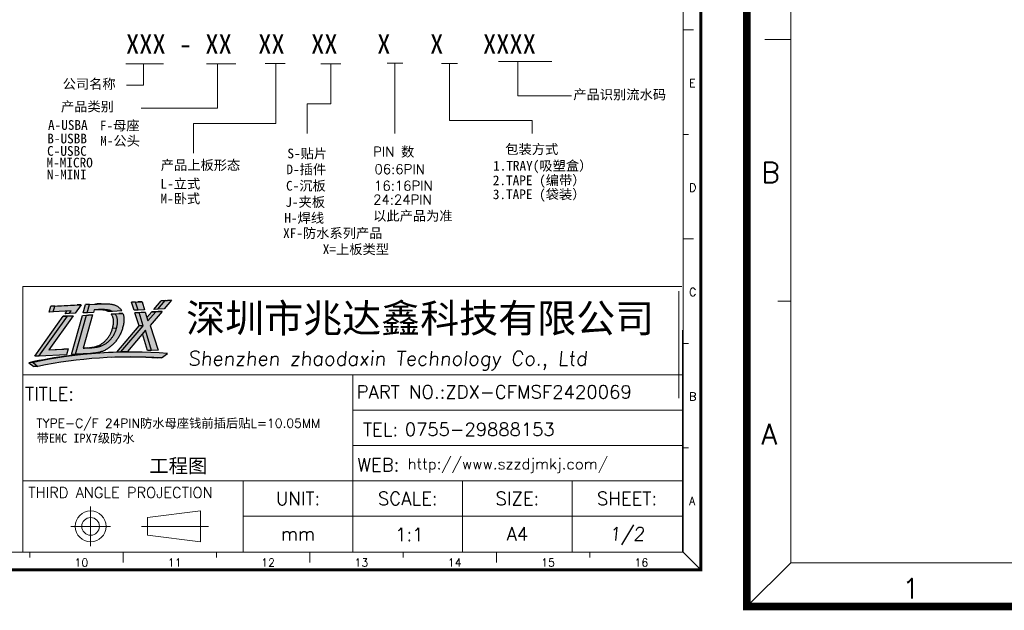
# Model space of a CAD drawing. Header units: millimetres. Extents: x 1290 to 1596, y 426 to 892.
# Tile 12 of 41: x 1338 to 1394, y 426 to 459. Entities that reach past the tile are written whole.
import ezdxf
from ezdxf.enums import TextEntityAlignment as Align

# ---------------------------------------------------------------- set-up
doc = ezdxf.new("R2010")
doc.units = ezdxf.units.MM
doc.linetypes.add('ACAD_ISO02W100', pattern=[15, 12, -3])
doc.linetypes.add('CENTER', pattern=[50.8, 31.75, -6.35, 6.35, -6.35])
doc.layers.get('0').update_dxf_attribs({"lineweight": 20})
for name, color, linetype, lineweight in [('DIM', 3, 'Continuous', 18), ('NOTE', 4, 'Continuous', 20), ('中心', 6, 'CENTER', 9), ('图框', 250, 'Continuous', 13), ('文字', 3, 'Continuous', 15), ('标注', 3, 'Continuous', 15)]:
    doc.layers.add(name, color=color, linetype=linetype, lineweight=lineweight)
doc.styles.add('ROMANS', font='romans.shx')
doc.styles.get("Standard").update_dxf_attribs({"font": 'romans.shx'})
doc.styles.add('宋体', font='txt')

# ---------------------------------------------------------------- blocks, each defined once
blk = doc.blocks.new('A$C7C550A9B')
at = {"layer": '图框', "color": 7}
for p, q in [((3.697, 206.903), (3.697, 3.697)), ((293.903, 3.697), (293.903, 195.803)), ((293.903, 105.3), (295.903, 105.3)), ((293.903, 84.979), (294.903, 84.979)), ((293.903, 64.659), (295.903, 64.659)), ((3.697, 44.338), (1.697, 44.338)), ((293.903, 44.338), (294.903, 44.338)), ((293.903, 3.697), (293.903, 38.697)), ((3.697, 24.018), (2.697, 24.018)), ((293.903, 24.018), (294.903, 24.018)), ((3.697, 3.697), (0.3, 0.3)), ((3.697, 3.697), (293.903, 3.697)), ((166.938, 3.697), (166.938, 2.697)), ((185.076, 3.697), (185.076, 1.697)), ((198.55, 3.697), (293.903, 3.697)), ((203.213, 3.697), (203.213, 2.697)), ((221.351, 3.697), (221.351, 1.697)), ((239.489, 3.697), (239.489, 2.697)), ((257.627, 3.697), (257.627, 1.697)), ((275.765, 3.697), (275.765, 2.697)), ((293.903, 3.697), (297.3, 0.3))]:
    blk.add_line(p, q, dxfattribs=at)
at = {"layer": '图框', "color": 7, "const_width": 0.6}
blk.add_lwpolyline([(297.3, 210.3), (0.3, 210.3), (0.3, 0.3), (297.3, 0.3)], close=True, dxfattribs=at)
at = {"layer": '图框', "color": 7, "style": 'ROMANS'}
for s, height, p in [('E', 1.59, (295.016, 94.166)), ('D', 1.59, (295.016, 73.846)), ('C', 1.59, (295.016, 53.525)), ('B', 1.59, (1.413, 33.205)), ('B', 1.59, (295.016, 33.205)), ('A', 1.59, (1.413, 12.884)), ('A', 1.59, (295.016, 12.884)), ('1', 1.552, (12.362, 0.914)), ('10', 1.5525, (175.603, 0.914)), ('11', 1.5525, (193.741, 0.914)), ('12', 1.5525, (211.878, 0.914)), ('13', 1.5525, (230.016, 0.914)), ('14', 1.5525, (248.154, 0.914)), ('15', 1.5525, (266.292, 0.914)), ('16', 1.5525, (284.43, 0.914))]:
    blk.add_text(s, height=height, dxfattribs=at).set_placement(p)

msp = doc.modelspace()

# ---------------------------------------------------------------- hatches: boundary and pattern name
h = msp.add_hatch(color=7)
h.dxf.hatch_style = 1
h.set_gradient(color1=(255, 0, 0), color2=(255, 20, 20), centered=1, one_color=1, tint=0.54, name='INVCYLINDER')
edge = h.paths.add_edge_path()
edge.add_spline(control_points=[(1343.791, 441.849), (1343.801, 441.888), (1343.822, 441.965), (1343.844, 442.079), (1343.857, 442.188), (1343.864, 442.294), (1343.862, 442.395), (1343.853, 442.493), (1343.835, 442.586), (1343.818, 442.645), (1343.809, 442.674)], knot_values=[0.46115, 0.46115, 0.46115, 0.46115, 0.539391, 0.61409, 0.68477, 0.752596, 0.817886, 0.880356, 0.941203, 1, 1, 1, 1], degree=3, periodic=0)
edge.add_line((1343.809, 442.674), (1343.365, 442.652))
edge.add_spline(control_points=[(1343.365, 442.652), (1343.375, 442.639), (1343.398, 442.607), (1343.429, 442.553), (1343.457, 442.489), (1343.479, 442.42), (1343.494, 442.347), (1343.503, 442.271), (1343.504, 442.19), (1343.499, 442.106), (1343.488, 442.017), (1343.471, 441.925), (1343.454, 441.863), (1343.445, 441.832)], knot_values=[0, 0, 0, 0, 0.041385, 0.096645, 0.153949, 0.212996, 0.27347, 0.336506, 0.402168, 0.470928, 0.54362, 0.620232, 0.701101, 0.701101, 0.701101, 0.701101], degree=3, periodic=0)
edge.add_spline(control_points=[(1343.445, 441.832), (1343.436, 441.801), (1343.418, 441.741), (1343.386, 441.652), (1343.349, 441.567), (1343.308, 441.486), (1343.264, 441.408), (1343.215, 441.333), (1343.162, 441.262), (1343.105, 441.194), (1343.045, 441.131), (1342.983, 441.071), (1342.918, 441.017), (1342.85, 440.968), (1342.781, 440.923), (1342.709, 440.883), (1342.634, 440.848), (1342.583, 440.828), (1342.557, 440.818)], knot_values=[0, 0, 0, 0, 0.06758, 0.133861, 0.199516, 0.26354, 0.327553, 0.390671, 0.454151, 0.517171, 0.579937, 0.641251, 0.701941, 0.76194, 0.82134, 0.880861, 0.940047, 1, 1, 1, 1], degree=3, periodic=0)
edge.add_spline(control_points=[(1342.557, 440.818), (1342.537, 440.812), (1342.494, 440.797), (1342.423, 440.781), (1342.342, 440.765), (1342.251, 440.751), (1342.151, 440.738), (1342.041, 440.728), (1341.921, 440.719), (1341.837, 440.714), (1341.794, 440.712)], knot_values=[0, 0, 0, 0, 0.082254, 0.176884, 0.282796, 0.401567, 0.531996, 0.675482, 0.831473, 1, 1, 1, 1], degree=3, periodic=0)
edge.add_line((1341.794, 440.712), (1341.559, 440.7))
edge.add_line((1341.559, 440.7), (1342.091, 442.588))
edge.add_line((1342.091, 442.588), (1341.746, 442.571))
edge.add_line((1341.746, 442.571), (1341.122, 440.357))
edge.add_line((1341.122, 440.357), (1341.979, 440.399))
edge.add_spline(control_points=[(1341.979, 440.399), (1342.021, 440.402), (1342.102, 440.406), (1342.221, 440.421), (1342.334, 440.438), (1342.442, 440.46), (1342.544, 440.488), (1342.641, 440.519), (1342.732, 440.555), (1342.817, 440.597), (1342.899, 440.643), (1342.979, 440.694), (1343.056, 440.75), (1343.132, 440.811), (1343.205, 440.877), (1343.276, 440.947), (1343.345, 441.023), (1343.412, 441.103), (1343.475, 441.187), (1343.534, 441.274), (1343.589, 441.363), (1343.638, 441.456), (1343.684, 441.55), (1343.724, 441.648), (1343.761, 441.747), (1343.781, 441.815), (1343.791, 441.849)], knot_values=[0, 0, 0, 0, 0.050642, 0.098963, 0.145465, 0.190012, 0.232787, 0.273833, 0.313343, 0.351484, 0.389228, 0.427104, 0.465418, 0.504278, 0.543613, 0.583699, 0.624471, 0.666179, 0.708142, 0.750014, 0.79155, 0.832908, 0.874318, 0.916079, 0.9579, 1, 1, 1, 1], degree=3, periodic=0)
edge = h.paths.add_edge_path(flags=17)
edge.add_spline(control_points=[(1342.557, 440.818), (1342.583, 440.828), (1342.634, 440.848), (1342.709, 440.883), (1342.781, 440.923), (1342.85, 440.968), (1342.918, 441.017), (1342.983, 441.071), (1343.045, 441.131), (1343.105, 441.194), (1343.162, 441.262), (1343.215, 441.333), (1343.264, 441.408), (1343.308, 441.486), (1343.349, 441.567), (1343.386, 441.652), (1343.418, 441.741), (1343.436, 441.801), (1343.445, 441.832)], knot_values=[0, 0, 0, 0, 0.059953, 0.119139, 0.17866, 0.23806, 0.298059, 0.358749, 0.420063, 0.482829, 0.545849, 0.609329, 0.672447, 0.73646, 0.800484, 0.866139, 0.93242, 1, 1, 1, 1], degree=3, periodic=0)
edge.add_line((1343.445, 441.832), (1343.217, 441.823))
edge.add_spline(control_points=[(1343.217, 441.823), (1343.208, 441.792), (1343.19, 441.732), (1343.158, 441.643), (1343.121, 441.559), (1343.08, 441.477), (1343.035, 441.399), (1342.987, 441.324), (1342.934, 441.253), (1342.877, 441.185), (1342.817, 441.122), (1342.755, 441.063), (1342.69, 441.009), (1342.622, 440.96), (1342.553, 440.914), (1342.481, 440.875), (1342.406, 440.839), (1342.355, 440.82), (1342.329, 440.81)], knot_values=[0, 0, 0, 0, 0.06758, 0.133861, 0.199516, 0.26354, 0.327553, 0.390671, 0.454151, 0.517171, 0.579937, 0.641251, 0.701941, 0.76194, 0.82134, 0.880861, 0.940047, 1, 1, 1, 1], degree=3, periodic=0)
edge.add_line((1342.329, 440.81), (1342.557, 440.818))
edge = h.paths.add_edge_path(flags=17)
edge.add_spline(control_points=[(1343.445, 441.832), (1343.454, 441.863), (1343.471, 441.925), (1343.488, 442.017), (1343.499, 442.106), (1343.504, 442.19), (1343.503, 442.271), (1343.494, 442.347), (1343.479, 442.42), (1343.457, 442.489), (1343.429, 442.553), (1343.398, 442.607), (1343.375, 442.639), (1343.365, 442.652)], knot_values=[0, 0, 0, 0, 0.080869, 0.157481, 0.230173, 0.298933, 0.364595, 0.427631, 0.488105, 0.547152, 0.604456, 0.659717, 0.701101, 0.701101, 0.701101, 0.701101], degree=3, periodic=0)
edge.add_line((1343.365, 442.652), (1343.137, 442.643))
edge.add_spline(control_points=[(1343.137, 442.643), (1343.147, 442.63), (1343.17, 442.598), (1343.201, 442.544), (1343.229, 442.48), (1343.251, 442.412), (1343.266, 442.338), (1343.274, 442.262), (1343.276, 442.181), (1343.271, 442.097), (1343.26, 442.008), (1343.243, 441.916), (1343.226, 441.855), (1343.217, 441.823)], knot_values=[0, 0, 0, 0, 0.041385, 0.096645, 0.153949, 0.212996, 0.27347, 0.336506, 0.402168, 0.470928, 0.54362, 0.620232, 0.701101, 0.701101, 0.701101, 0.701101], degree=3, periodic=0)
edge.add_line((1343.217, 441.823), (1343.445, 441.832))
h.paths.add_polyline_path([(1341.746, 442.571), (1341.518, 442.562), (1340.894, 440.348), (1341.122, 440.357)])
h.paths.add_polyline_path([(1341.918, 443.184), (1341.69, 443.175), (1341.557, 442.704), (1341.786, 442.712)])
edge = h.paths.add_edge_path()
edge.add_spline(control_points=[(1343.749, 442.81), (1343.744, 442.819), (1343.725, 442.851), (1343.687, 442.906), (1343.63, 442.97), (1343.565, 443.026), (1343.492, 443.076), (1343.412, 443.12), (1343.354, 443.142), (1343.325, 443.154)], knot_values=[0, 0, 0, 0, 0.018289, 0.073483, 0.128984, 0.185042, 0.242194, 0.302148, 0.364878, 0.364878, 0.364878, 0.364878], degree=3, periodic=0)
edge.add_spline(control_points=[(1343.325, 443.154), (1343.303, 443.161), (1343.256, 443.176), (1343.179, 443.192), (1343.091, 443.205), (1342.992, 443.213), (1342.882, 443.219), (1342.761, 443.22), (1342.655, 443.219), (1342.59, 443.216), (1342.568, 443.215)], knot_values=[0.09455, 0.09455, 0.09455, 0.09455, 0.1756, 0.268443, 0.373747, 0.491738, 0.622749, 0.766898, 0.923696, 1, 1, 1, 1], degree=3, periodic=0)
edge.add_spline(control_points=[(1342.568, 443.215), (1342.542, 443.214), (1342.515, 443.213), (1342.489, 443.212)], knot_values=[0, 0, 0, 0, 0.09455, 0.09455, 0.09455, 0.09455], degree=3, periodic=0)
edge.add_line((1342.489, 443.212), (1341.918, 443.184))
edge.add_line((1341.918, 443.184), (1341.786, 442.712))
edge.add_line((1341.786, 442.712), (1342.131, 442.73))
edge.add_line((1342.131, 442.73), (1342.172, 442.875))
edge.add_line((1342.172, 442.875), (1342.289, 442.881))
edge.add_spline(control_points=[(1342.289, 442.881), (1342.334, 442.883), (1342.42, 442.887), (1342.543, 442.889), (1342.657, 442.889), (1342.759, 442.886), (1342.852, 442.88), (1342.933, 442.87), (1343.004, 442.859), (1343.048, 442.848), (1343.068, 442.842)], knot_values=[0, 0, 0, 0, 0.172018, 0.330288, 0.474833, 0.605807, 0.724055, 0.828995, 0.92086, 1, 1, 1, 1], degree=3, periodic=0)
edge.add_spline(control_points=[(1343.068, 442.842), (1343.091, 442.835), (1343.136, 442.82), (1343.183, 442.798), (1343.206, 442.785), (1343.209, 442.783)], knot_values=[0.871798, 0.871798, 0.871798, 0.871798, 0.933588, 0.992097, 1, 1, 1, 1], degree=3, periodic=0)
edge.add_line((1343.209, 442.783), (1343.749, 442.81))
edge = h.paths.add_edge_path(flags=17)
edge.add_spline(control_points=[(1343.209, 442.783), (1343.206, 442.785), (1343.183, 442.798), (1343.136, 442.82), (1343.091, 442.835), (1343.068, 442.842)], knot_values=[0.871798, 0.871798, 0.871798, 0.871798, 0.879701, 0.938211, 1, 1, 1, 1], degree=3, periodic=0)
edge.add_line((1343.068, 442.842), (1342.84, 442.834))
edge.add_spline(control_points=[(1342.84, 442.834), (1342.863, 442.826), (1342.908, 442.811), (1342.955, 442.789), (1342.978, 442.776), (1342.98, 442.775)], knot_values=[0.871798, 0.871798, 0.871798, 0.871798, 0.933588, 0.992097, 1, 1, 1, 1], degree=3, periodic=0)
edge.add_line((1342.98, 442.775), (1343.209, 442.783))
edge = h.paths.add_edge_path(flags=17)
edge.add_spline(control_points=[(1343.068, 442.842), (1343.048, 442.848), (1343.004, 442.859), (1342.933, 442.87), (1342.852, 442.88), (1342.759, 442.886), (1342.657, 442.889), (1342.543, 442.889), (1342.42, 442.887), (1342.334, 442.883), (1342.289, 442.881)], knot_values=[0, 0, 0, 0, 0.07914, 0.171005, 0.275945, 0.394193, 0.525167, 0.669712, 0.827982, 1, 1, 1, 1], degree=3, periodic=0)
edge.add_line((1342.289, 442.881), (1342.246, 442.878))
edge.add_spline(control_points=[(1342.246, 442.878), (1342.299, 442.879), (1342.401, 442.881), (1342.551, 442.877), (1342.697, 442.866), (1342.792, 442.844), (1342.84, 442.834)], knot_values=[0, 0, 0, 0, 0.26544, 0.510355, 0.755246, 1, 1, 1, 1], degree=3, periodic=0)
edge.add_line((1342.84, 442.834), (1343.068, 442.842))
edge = h.paths.add_edge_path(flags=17)
edge.add_spline(control_points=[(1341.794, 440.712), (1341.837, 440.714), (1341.921, 440.719), (1342.041, 440.728), (1342.151, 440.738), (1342.251, 440.751), (1342.342, 440.765), (1342.423, 440.781), (1342.494, 440.797), (1342.537, 440.812), (1342.557, 440.818)], knot_values=[0, 0, 0, 0, 0.168527, 0.324518, 0.468004, 0.598433, 0.717204, 0.823116, 0.917746, 1, 1, 1, 1], degree=3, periodic=0)
edge.add_line((1342.557, 440.818), (1342.329, 440.81))
edge.add_spline(control_points=[(1342.329, 440.81), (1342.309, 440.803), (1342.266, 440.789), (1342.195, 440.772), (1342.114, 440.756), (1342.023, 440.743), (1341.923, 440.729), (1341.813, 440.719), (1341.692, 440.71), (1341.609, 440.705), (1341.565, 440.703)], knot_values=[0, 0, 0, 0, 0.082254, 0.176884, 0.282796, 0.401567, 0.531996, 0.675482, 0.831473, 1, 1, 1, 1], degree=3, periodic=0)
edge.add_line((1341.565, 440.703), (1341.794, 440.712))
h.paths.add_polyline_path([(1345.993, 440.144), (1346.341, 440.397, 0.073452), (1338.712, 439.886), (1338.993, 439.661, -0.068038)])
h.paths.add_polyline_path([(1338.712, 439.886), (1338.483, 439.877), (1338.765, 439.653), (1338.993, 439.661)])
h.paths.add_polyline_path([(1343.248, 440.461), (1343.02, 440.452, 0.043757), (1338.483, 439.877), (1338.712, 439.886, -0.04377)])
h.paths.add_polyline_path([(1343.147, 440.178, -0.025292), (1345.765, 440.135), (1345.993, 440.144, 0.027496)], flags=17)
h = msp.add_hatch(color=7)
h.dxf.hatch_style = 1
h.set_gradient(color1=(91, 91, 91), color2=(82, 82, 82), centered=1, one_color=1, tint=0.32, name='INVCYLINDER')
h.paths.add_polyline_path([(1341.435, 443.16), (1339.949, 443.085), (1339.857, 442.759), (1340.867, 442.81), (1340.761, 442.661), (1341.092, 442.678)])
h.paths.add_polyline_path([(1339.949, 443.085), (1339.721, 443.077), (1339.629, 442.75), (1339.857, 442.759)])
h.paths.add_polyline_path([(1340.99, 442.533), (1340.659, 442.517), (1339.049, 440.253), (1340.604, 440.331), (1340.696, 440.657), (1339.617, 440.603)])
h.paths.add_polyline_path([(1340.867, 442.81), (1340.637, 442.798), (1340.533, 442.653), (1340.761, 442.661)])
h.paths.add_polyline_path([(1340.659, 442.517), (1340.43, 442.508), (1338.821, 440.244), (1339.049, 440.253)])
h.paths.add_polyline_path([(1345.078, 441.714), (1345.435, 440.572), (1345.804, 440.59), (1345.349, 441.989), (1346.027, 442.785), (1345.667, 442.767), (1345.228, 442.244), (1345.074, 442.737), (1344.72, 442.719), (1344.964, 441.969), (1343.696, 440.485), (1344.058, 440.503)])
h.paths.add_polyline_path([(1344.964, 441.969), (1344.736, 441.96), (1343.468, 440.476), (1343.696, 440.485)])
h.paths.add_polyline_path([(1345.078, 441.714), (1344.91, 441.514), (1345.207, 440.563), (1345.435, 440.572)], flags=17)
h.paths.add_polyline_path([(1344.72, 442.719), (1344.492, 442.711), (1344.736, 441.96), (1344.964, 441.969)], flags=17)
h.paths.add_polyline_path([(1344.527, 443.314), (1344.299, 443.305), (1344.447, 442.848), (1344.675, 442.857)])
h.paths.add_polyline_path([(1344.889, 443.332), (1344.527, 443.314), (1344.675, 442.857), (1345.032, 442.874)])
h.paths.add_polyline_path([(1345.667, 442.767), (1345.439, 442.758), (1345.168, 442.436), (1345.228, 442.244)], flags=17)
h.paths.add_polyline_path([(1346.197, 443.397), (1345.969, 443.388), (1345.561, 442.903), (1345.789, 442.912)])
h.paths.add_polyline_path([(1346.565, 443.415), (1346.197, 443.397), (1345.789, 442.912), (1346.152, 442.93)])

# ---------------------------------------------------------------- linework, layer by layer
at = {"color": 7, "linetype": 'Continuous', "lineweight": 25}
for p, q in [((1339.721, 443.077), (1341.206, 443.151)), ((1339.949, 443.085), (1341.435, 443.16)), ((1341.435, 443.16), (1341.092, 442.678)), ((1341.435, 443.16), (1341.206, 443.151)), ((1341.557, 442.704), (1341.69, 443.175)), ((1341.69, 443.175), (1342.261, 443.203)), ((1341.918, 443.184), (1341.69, 443.175)), ((1341.786, 442.712), (1341.918, 443.184)), ((1341.918, 443.184), (1342.489, 443.212)), ((1342.489, 443.212), (1342.261, 443.203)), ((1342.261, 443.203), (1342.34, 443.206)), ((1342.568, 443.215), (1342.34, 443.207)), ((1344.299, 443.305), (1344.661, 443.323)), ((1344.527, 443.314), (1344.299, 443.305)), ((1344.447, 442.848), (1344.299, 443.305)), ((1344.527, 443.314), (1344.889, 443.332)), ((1344.675, 442.857), (1344.527, 443.314)), ((1344.889, 443.332), (1344.661, 443.323)), ((1344.889, 443.332), (1345.032, 442.874)), ((1345.561, 442.903), (1345.969, 443.388)), ((1345.789, 442.912), (1346.197, 443.397)), ((1345.969, 443.388), (1346.337, 443.407)), ((1346.197, 443.397), (1345.969, 443.388)), ((1346.565, 443.415), (1346.152, 442.93)), ((1346.197, 443.397), (1346.565, 443.415)), ((1346.565, 443.415), (1346.337, 443.407)), ((1340.99, 442.533), (1339.617, 440.603)), ((1339.629, 442.75), (1339.721, 443.077)), ((1339.857, 442.759), (1339.629, 442.75)), ((1339.949, 443.085), (1339.721, 443.077)), ((1339.857, 442.759), (1339.949, 443.085)), ((1340.867, 442.81), (1339.857, 442.759)), ((1340.533, 442.653), (1340.637, 442.798)), ((1340.761, 442.661), (1340.533, 442.653)), ((1340.659, 442.517), (1340.99, 442.533)), ((1340.761, 442.661), (1340.867, 442.81)), ((1341.092, 442.678), (1340.761, 442.661)), ((1340.99, 442.533), (1340.761, 442.525)), ((1340.894, 440.348), (1341.518, 442.562)), ((1341.122, 440.357), (1341.746, 442.571)), ((1341.518, 442.562), (1341.863, 442.58)), ((1341.518, 442.562), (1341.746, 442.571)), ((1341.786, 442.712), (1341.557, 442.704)), ((1342.091, 442.588), (1341.559, 440.7)), ((1341.746, 442.571), (1342.091, 442.588)), ((1342.131, 442.73), (1341.786, 442.712)), ((1342.091, 442.588), (1341.863, 442.58)), ((1342.172, 442.875), (1342.131, 442.73)), ((1342.289, 442.881), (1342.172, 442.875)), ((1343.068, 442.842), (1342.84, 442.834)), ((1343.209, 442.783), (1342.98, 442.775)), ((1343.137, 442.643), (1343.58, 442.665)), ((1343.137, 442.643), (1343.365, 442.652)), ((1343.749, 442.81), (1343.209, 442.783)), ((1343.365, 442.652), (1343.809, 442.674)), ((1343.809, 442.674), (1343.58, 442.665)), ((1344.675, 442.857), (1344.447, 442.848)), ((1344.846, 442.728), (1344.492, 442.711)), ((1344.492, 442.711), (1344.72, 442.719)), ((1344.736, 441.96), (1344.492, 442.711)), ((1345.032, 442.874), (1344.675, 442.857)), ((1344.72, 442.719), (1345.074, 442.737)), ((1344.964, 441.969), (1344.72, 442.719)), ((1345.074, 442.737), (1344.846, 442.728)), ((1345.074, 442.737), (1345.228, 442.244)), ((1345.168, 442.436), (1345.439, 442.758)), ((1345.228, 442.244), (1345.667, 442.767)), ((1346.027, 442.785), (1345.349, 441.989)), ((1345.799, 442.776), (1345.439, 442.758)), ((1345.439, 442.758), (1345.667, 442.767)), ((1345.789, 442.912), (1345.561, 442.903)), ((1345.667, 442.767), (1346.027, 442.785)), ((1346.152, 442.93), (1345.789, 442.912)), ((1346.027, 442.785), (1345.799, 442.776)), ((1338.821, 440.244), (1340.43, 442.508)), ((1339.049, 440.253), (1340.659, 442.517)), ((1340.761, 442.525), (1340.43, 442.508)), ((1340.43, 442.508), (1340.659, 442.517)), ((1345.349, 441.989), (1345.804, 440.59)), ((1343.445, 441.832), (1343.217, 441.823)), ((1343.468, 440.476), (1344.736, 441.96)), ((1343.696, 440.485), (1344.964, 441.969)), ((1345.078, 441.714), (1344.058, 440.503)), ((1344.964, 441.969), (1344.736, 441.96)), ((1345.207, 440.563), (1344.91, 441.514)), ((1345.435, 440.572), (1345.078, 441.714)), ((1340.604, 440.331), (1339.049, 440.253)), ((1339.617, 440.603), (1340.696, 440.657)), ((1339.619, 440.606), (1340.467, 440.648)), ((1340.696, 440.657), (1340.467, 440.648)), ((1340.696, 440.657), (1340.604, 440.331)), ((1341.122, 440.357), (1340.894, 440.348)), ((1341.979, 440.399), (1341.122, 440.357)), ((1341.559, 440.7), (1341.794, 440.712)), ((1341.56, 440.703), (1341.565, 440.703)), ((1341.794, 440.712), (1341.565, 440.703)), ((1342.557, 440.818), (1342.329, 440.81)), ((1343.248, 440.461), (1343.02, 440.452)), ((1343.696, 440.485), (1343.468, 440.476)), ((1344.058, 440.503), (1343.696, 440.485)), ((1345.435, 440.572), (1345.207, 440.563)), ((1345.804, 440.59), (1345.435, 440.572)), ((1345.993, 440.144), (1346.341, 440.397)), ((1338.712, 439.886), (1338.483, 439.877)), ((1338.483, 439.877), (1338.765, 439.653)), ((1338.712, 439.886), (1338.993, 439.661)), ((1339.049, 440.253), (1338.821, 440.244)), ((1345.993, 440.144), (1345.765, 440.135)), ((1338.993, 439.661), (1338.765, 439.653))]:
    msp.add_line(p, q, dxfattribs=at)
for centre, radius, start, end in [((1344.03, 414.297), 26.175, 92.2116, 102.2336), ((1344.257, 414.314), 26.166, 85.4312, 102.2349), ((1344.257, 414.299), 25.903, 86.1573, 101.7265), ((1344.029, 414.292), 25.901, 86.1566, 91.9568)]:
    msp.add_arc(centre, radius, start, end, dxfattribs=at)
for points, knots in [([(1342.489, 443.212), (1342.537, 443.214), (1342.629, 443.218), (1342.761, 443.22), (1342.882, 443.219), (1342.992, 443.213), (1343.091, 443.205), (1343.179, 443.192), (1343.256, 443.176), (1343.303, 443.161), (1343.325, 443.154)], [0, 0, 0, 0, 0.170854, 0.327652, 0.4718, 0.602812, 0.720802, 0.826107, 0.918949, 1, 1, 1, 1]), ([(1343.325, 443.154), (1343.354, 443.142), (1343.412, 443.12), (1343.492, 443.076), (1343.565, 443.026), (1343.63, 442.97), (1343.687, 442.906), (1343.725, 442.851), (1343.744, 442.819), (1343.749, 442.81)], [0, 0, 0, 0, 0.0627298, 0.1226838, 0.1798364, 0.2358944, 0.2913958, 0.3465894, 0.3648783, 0.3648783, 0.3648783, 0.3648783]), ([(1342.84, 442.834), (1342.792, 442.844), (1342.697, 442.866), (1342.551, 442.877), (1342.401, 442.881), (1342.299, 442.879), (1342.246, 442.878)], [0, 0, 0, 0, 0.244754, 0.489645, 0.73456, 1, 1, 1, 1]), ([(1343.068, 442.842), (1343.048, 442.848), (1343.004, 442.859), (1342.933, 442.87), (1342.852, 442.88), (1342.759, 442.886), (1342.657, 442.889), (1342.543, 442.889), (1342.42, 442.887), (1342.334, 442.883), (1342.289, 442.881)], [0, 0, 0, 0, 0.07914, 0.171005, 0.275945, 0.394193, 0.525167, 0.669712, 0.827982, 1, 1, 1, 1]), ([(1342.98, 442.775), (1342.978, 442.776), (1342.955, 442.789), (1342.908, 442.811), (1342.863, 442.826), (1342.84, 442.834)], [0.8717983, 0.8717983, 0.8717983, 0.8717983, 0.8797013, 0.9382108, 1, 1, 1, 1]), ([(1343.209, 442.783), (1343.206, 442.785), (1343.183, 442.798), (1343.136, 442.82), (1343.091, 442.835), (1343.068, 442.842)], [0.8717983, 0.8717983, 0.8717983, 0.8717983, 0.8797013, 0.9382108, 1, 1, 1, 1]), ([(1343.217, 441.823), (1343.226, 441.855), (1343.243, 441.916), (1343.26, 442.008), (1343.271, 442.097), (1343.276, 442.181), (1343.274, 442.262), (1343.266, 442.338), (1343.251, 442.412), (1343.229, 442.48), (1343.201, 442.544), (1343.17, 442.598), (1343.147, 442.63), (1343.137, 442.643)], [0, 0, 0, 0, 0.0808693, 0.1574812, 0.2301731, 0.298933, 0.3645954, 0.4276313, 0.4881052, 0.547152, 0.6044559, 0.6597166, 0.7011013, 0.7011013, 0.7011013, 0.7011013]), ([(1343.445, 441.832), (1343.454, 441.863), (1343.471, 441.925), (1343.488, 442.017), (1343.499, 442.106), (1343.504, 442.19), (1343.503, 442.271), (1343.494, 442.347), (1343.479, 442.42), (1343.457, 442.489), (1343.429, 442.553), (1343.398, 442.607), (1343.375, 442.639), (1343.365, 442.652)], [0, 0, 0, 0, 0.0808693, 0.1574812, 0.2301731, 0.298933, 0.3645954, 0.4276313, 0.4881052, 0.547152, 0.6044559, 0.6597166, 0.7011013, 0.7011013, 0.7011013, 0.7011013]), ([(1343.809, 442.674), (1343.818, 442.645), (1343.835, 442.586), (1343.853, 442.493), (1343.862, 442.395), (1343.864, 442.294), (1343.857, 442.188), (1343.844, 442.079), (1343.822, 441.965), (1343.801, 441.888), (1343.791, 441.849)], [0.46115, 0.46115, 0.46115, 0.46115, 0.5199468, 0.5807937, 0.6432637, 0.7085541, 0.7763796, 0.84706, 0.9217585, 1, 1, 1, 1]), ([(1343.791, 441.849), (1343.781, 441.815), (1343.761, 441.747), (1343.724, 441.648), (1343.684, 441.55), (1343.638, 441.456), (1343.589, 441.363), (1343.534, 441.274), (1343.475, 441.187), (1343.412, 441.103), (1343.345, 441.023), (1343.276, 440.947), (1343.205, 440.877), (1343.132, 440.811), (1343.056, 440.75), (1342.979, 440.694), (1342.899, 440.643), (1342.817, 440.597), (1342.732, 440.555), (1342.641, 440.519), (1342.544, 440.488), (1342.442, 440.46), (1342.334, 440.438), (1342.221, 440.421), (1342.102, 440.406), (1342.021, 440.402), (1341.979, 440.399)], [0, 0, 0, 0, 0.0421, 0.083921, 0.125682, 0.167092, 0.20845, 0.249986, 0.291858, 0.333821, 0.375529, 0.416301, 0.456387, 0.495722, 0.534582, 0.572896, 0.610772, 0.648516, 0.686657, 0.726167, 0.767213, 0.809988, 0.854535, 0.901037, 0.949358, 1, 1, 1, 1]), ([(1342.329, 440.81), (1342.355, 440.82), (1342.406, 440.839), (1342.481, 440.875), (1342.553, 440.914), (1342.622, 440.96), (1342.69, 441.009), (1342.755, 441.063), (1342.817, 441.122), (1342.877, 441.185), (1342.934, 441.253), (1342.987, 441.324), (1343.035, 441.399), (1343.08, 441.477), (1343.121, 441.559), (1343.158, 441.643), (1343.19, 441.732), (1343.208, 441.792), (1343.217, 441.823)], [0, 0, 0, 0, 0.0599531, 0.1191392, 0.1786603, 0.2380595, 0.2980588, 0.3587488, 0.4200626, 0.4828292, 0.5458493, 0.6093286, 0.6724465, 0.73646, 0.8004843, 0.8661387, 0.9324202, 1, 1, 1, 1]), ([(1342.557, 440.818), (1342.583, 440.828), (1342.634, 440.848), (1342.709, 440.883), (1342.781, 440.923), (1342.85, 440.968), (1342.918, 441.017), (1342.983, 441.071), (1343.045, 441.131), (1343.105, 441.194), (1343.162, 441.262), (1343.215, 441.333), (1343.264, 441.408), (1343.308, 441.486), (1343.349, 441.567), (1343.386, 441.652), (1343.418, 441.741), (1343.436, 441.801), (1343.445, 441.832)], [0, 0, 0, 0, 0.0599531, 0.1191392, 0.1786603, 0.2380595, 0.2980588, 0.3587488, 0.4200626, 0.4828292, 0.5458493, 0.6093286, 0.6724465, 0.73646, 0.8004843, 0.8661387, 0.9324202, 1, 1, 1, 1]), ([(1341.565, 440.703), (1341.609, 440.705), (1341.692, 440.71), (1341.813, 440.719), (1341.923, 440.729), (1342.023, 440.743), (1342.114, 440.756), (1342.195, 440.772), (1342.266, 440.789), (1342.309, 440.803), (1342.329, 440.81)], [0, 0, 0, 0, 0.168527, 0.324518, 0.468004, 0.598433, 0.717204, 0.823116, 0.917746, 1, 1, 1, 1]), ([(1341.794, 440.712), (1341.837, 440.714), (1341.921, 440.719), (1342.041, 440.728), (1342.151, 440.738), (1342.251, 440.751), (1342.342, 440.765), (1342.423, 440.781), (1342.494, 440.797), (1342.537, 440.812), (1342.557, 440.818)], [0, 0, 0, 0, 0.168527, 0.324518, 0.468004, 0.598433, 0.717204, 0.823116, 0.917746, 1, 1, 1, 1])]:
    msp.add_open_spline(points, degree=3, knots=knots, dxfattribs=at)
at = {"layer": 'DIM', "color": 7}
for p in [(1375.319, 443.932), (1375.319, 443.629)]:
    msp.add_line(p, (1375.319, 437.871), dxfattribs=at)
at = {"layer": 'NOTE', "color": 0, "linetype": 'ACAD_ISO02W100'}
for p, q in [((1343.976, 456.84), (1346.11, 456.84)), ((1344.974, 456.84), (1344.974, 455.613)), ((1348.551, 456.84), (1350.207, 456.84)), ((1349.163, 456.84), (1349.163, 454.312)), ((1351.877, 456.857), (1353.005, 456.857)), ((1352.472, 456.84), (1352.472, 453.454)), ((1355.024, 456.84), (1356.152, 456.84)), ((1355.595, 456.84), (1355.595, 454.571)), ((1358.776, 456.879), (1359.679, 456.879)), ((1359.228, 456.879), (1359.228, 452.882)), ((1361.87, 456.851), (1362.773, 456.851)), ((1362.322, 456.851), (1362.322, 453.623)), ((1365.092, 456.96), (1368.124, 456.96)), ((1366.195, 456.96), (1366.195, 455.022)), ((1344.974, 455.613), (1344.015, 455.613)), ((1366.195, 455.022), (1369.226, 455.022)), ((1349.163, 454.312), (1344.841, 454.312)), ((1355.595, 454.571), (1354.249, 454.571)), ((1354.249, 454.571), (1354.249, 452.879)), ((1352.472, 453.454), (1347.806, 453.454)), ((1347.806, 453.454), (1347.806, 451.761)), ((1362.322, 453.623), (1367.006, 453.623)), ((1367.006, 453.623), (1367.006, 452.879))]:
    msp.add_line(p, q, dxfattribs=at)
at = {"layer": '中心', "color": 7, "lineweight": 13, "ltscale": 4}
for p, q in [((1341.979, 429.461), (1341.979, 431.719)), ((1340.85, 430.59), (1343.108, 430.59)), ((1348.662, 430.59), (1344.864, 430.59))]:
    msp.add_line(p, q, dxfattribs=at)
at = {"layer": '图框', "color": 7}
for p, q in [((1338.144, 444.2), (1375.487, 444.2)), ((1338.144, 444.2), (1338.144, 429.163)), ((1375.518, 429.169), (1375.518, 441.722)), ((1338.144, 439.188), (1375.487, 439.188)), ((1356.84, 433.173), (1356.84, 439.188)), ((1356.84, 437.183), (1375.487, 437.183)), ((1356.84, 435.178), (1375.487, 435.178)), ((1338.144, 433.173), (1375.487, 433.173)), ((1350.625, 433.173), (1350.625, 429.163)), ((1356.84, 429.163), (1356.84, 433.173)), ((1363.056, 429.163), (1363.056, 433.173)), ((1369.272, 429.163), (1369.272, 433.173)), ((1345.204, 431.092), (1348.213, 431.468)), ((1348.213, 431.468), (1348.213, 429.713)), ((1345.204, 430.089), (1345.204, 431.092)), ((1350.625, 431.168), (1375.487, 431.168)), ((1348.213, 429.713), (1345.204, 430.089))]:
    msp.add_line(p, q, dxfattribs=at)
for radius in [0.877, 0.501]:
    msp.add_circle((1341.979, 430.59), radius, dxfattribs=at)

# ---------------------------------------------------------------- block references
at = {"color": 18, "true_color": 0x000000}
for p, xscale, yscale, zscale in [((1378.953, 425.826), 0.730664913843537, 0.730664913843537, 0.730664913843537), ((1289.854, 428.043), 0.2916404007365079, 0.2916404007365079, 0.2916404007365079)]:
    msp.add_blockref('A$C7C550A9B', p, dxfattribs=dict(at, xscale=xscale, yscale=yscale, zscale=zscale))

# ---------------------------------------------------------------- texts
at = {"layer": 'NOTE', "color": 0, "insert": (1343.982, 458.51), "char_height": 1.10156, "width": 35.21569, "attachment_point": 1, "style": 'ROMANS'}
msp.add_mtext('{\\fSimSun|b0|i0|c134|p2;XXX - XX  XX  XX   X   X   XXXX}', dxfattribs=at)
at = {"layer": 'NOTE', "color": 0, "linetype": 'ACAD_ISO02W100', "attachment_point": 1}
for s, insert, char_height, width, style in [('{\\fSimSun|b0|i0|c134|p2;公司名称}', (1340.392, 455.967), 0.55078, 5.43314, 'ROMANS'), ('{\\fSimSun|b0|i0|c134|p2;产品识别流水码}', (1369.333, 455.366), 0.55078, 12.65583, 'ROMANS'), ('{\\fSimSun|b0|i0|c134|p2; 产品类别}', (1339.919, 454.685), 0.55078, 3.60809, 'ROMANS'), ('{\\fSimSun|b0|i0|c134|p2;A-USBA}', (1339.562, 453.638), 0.55078, 3.60809, 'ROMANS'), ('{\\fSimSun|b0|i0|c134|p2; F-母座}', (1342.125, 453.605), 0.55078, 3.60809, 'ROMANS'), ('{\\fSimSun|b0|i0|c134|p2;B-USBB}', (1339.52, 452.869), 0.55078, 3.60809, 'ROMANS'), ('{\\fSimSun|b0|i0|c134|p2; M-公头}', (1342.146, 452.739), 0.55078, 3.60809, 'ROMANS'), ('{\\fSimSun|b0|i0|c134|p2;C-USBC}', (1339.511, 452.165), 0.55078, 3.60809, 'ROMANS'), ('{\\fSimSun|b0|i0|c134|p2; S-贴片}', (1352.754, 452.023), 0.55078, 3.60809, 'ROMANS'), ('PIN {\\fSimSun|b0|i0|c134|p2;数}', (1357.987, 452.119), 0.55078, 3.60809, 'ROMANS'), ('{\\fSimSun|b0|i0|c134|p2;包装方式}', (1365.478, 452.266), 0.55078, 3.60809, 'ROMANS'), ('{\\fSimSun|b0|i0|c134|p2;M-MICRO}', (1339.479, 451.504), 0.55078, 3.60809, 'ROMANS'), ('{\\fSimSun|b0|i0|c134|p2;产品上板形态}', (1345.951, 451.365), 0.55078, 4.82573, 'ROMANS'), ('{\\fSimSun|b0|i0|c134|p2; D-插件}', (1352.699, 451.12), 0.55078, 3.60809, 'ROMANS'), ('06:6PIN', (1358.065, 451.13), 0.5508, 3.60809, 'ROMANS'), ('{\\fSimSun|b0|i0|c134|p2;1.TRAY(吸塑盒） }', (1364.786, 451.326), 0.55078, 6.89162, 'ROMANS'), ('{\\fSimSun|b0|i0|c134|p2;N-MINI}', (1339.499, 450.826), 0.55078, 3.60809, 'ROMANS'), ('{\\fSimSun|b0|i0|c134|p2; L-立式}', (1345.563, 450.305), 0.55078, 3.60809, 'ROMANS'), ('{\\fSimSun|b0|i0|c134|p2;2.\\fDFKai-SB|b0|i0|c136|p65;TAPE \\fSimSun|b0|i0|c134|p2;(编带）}', (1364.773, 450.499), 0.55078, 7.3613, 'ROMANS'), ('{\\fSimSun|b0|i0|c134|p2;  C-沉板}', (1352.304, 450.19), 0.55078, 3.60809, 'ROMANS'), ('16:16PIN', (1358.039, 450.192), 0.5508, 3.60809, 'ROMANS'), ('{\\fSimSun|b0|i0|c134|p2;3.\\fDFKai-SB|b0|i0|c136|p65;TAPE \\fSimSun|b0|i0|c134|p2;(袋装）}', (1364.772, 449.706), 0.55078, 7.3613, 'ROMANS'), ('{\\fSimSun|b0|i0|c134|p2; M-卧式}', (1345.561, 449.463), 0.55078, 3.60809, 'ROMANS'), ('{\\fSimSun|b0|i0|c134|p2; J-夹板}', (1352.637, 449.267), 0.55078, 3.60809, 'ROMANS'), ('24:24PIN^J{\\fSimSun|b0|i0|c134|p2;以此产品为准}', (1357.987, 449.401), 0.55078, 5.2286, 'ROMANS'), ('{\\fSimSun|b0|i0|c134|p2; H-焊线}', (1352.582, 448.363), 0.55078, 3.60809, 'ROMANS'), (' XF-防水系列产品              X=上板类型', (1352.511, 447.504), 0.55078, 8.4499, '宋体')]:
    msp.add_mtext(s, dxfattribs=dict(at, insert=insert, char_height=char_height, width=width, style=style))
at = {"layer": '图框', "color": 7, "style": 'ROMANS'}
for s, height, p in [(' TITLE:', 0.7519, (1337.747, 437.733)), ('PART NO.:ZDX-CFMSF2420069', 0.75189, (1357.052, 437.838)), ('TEL: ', 0.7519, (1357.406, 435.708)), ('0755-29888153', 0.74493, (1359.785, 435.721)), ('WEB:', 0.7519, (1357.091, 433.704)), ('http://www.szzdjmkj.com/', 0.6193, (1359.946, 433.827)), ('THIRD ANGLE PROJECTION', 0.60151, (1338.447, 432.207))]:
    msp.add_text(s, height=height, dxfattribs=at).set_placement(p)
for s, p in [('UNIT:', (1353.733, 432.17)), ('SCALE:', (1359.948, 432.17)), ('SIZE:', (1366.164, 432.17)), ('SHEET:', (1372.379, 432.17)), ('mm', (1353.733, 430.165)), ('1:1', (1360.041, 430.127)), ('A4', (1366.164, 430.165))]:
    msp.add_text(s, height=0.7519, dxfattribs=at).set_placement(p, align=Align.MIDDLE_CENTER)
at = {"layer": '文字', "color": 7, "style": 'ROMANS', "oblique": 5}
msp.add_text('Shenzhen zhaodaxin Technology Co., Ltd', height=0.81474, dxfattribs=at).set_placement((1347.498, 439.709))
msp.add_text('1/2', height=0.7519, dxfattribs=at).set_placement((1372.379, 430.165), align=Align.MIDDLE_CENTER)
at = {"layer": '文字', "color": 7, "attachment_point": 5, "style": 'ROMANS'}
for s, insert, char_height, width in [('{\\fSimSun|b0|i0|c134|p2;\\P\\P\\P\\pxsm2;\\H1.067x;深圳市兆达鑫科技有限公司}', (1360.654, 446.102), 1.51859, 36.69541), ('{\\fSimSun|b0|i0|c134|p2;\\P\\P\\P\\H1.067x;工程图}', (1346.944, 435.862), 0.75189, 18.65929)]:
    msp.add_mtext(s, dxfattribs=dict(at, insert=insert, char_height=char_height, width=width))
at = {"layer": '标注', "insert": (1338.912, 436.7), "char_height": 0.5103, "width": 33.91114, "attachment_point": 1}
msp.add_mtext('TYPE-C/F 24PIN{\\fSimSun|b0|i0|c134|p2;防水母座钱前插后贴}L=10.05MM\\P{\\fSimSun|b0|i0|c134|p2;带EMC IPX7级防水}', dxfattribs=at)

doc.saveas('drawing.dxf')
